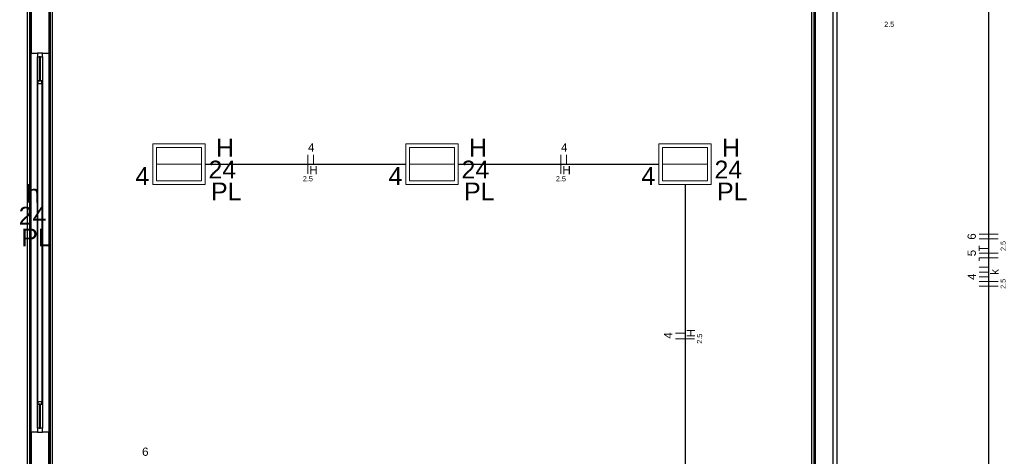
# Model space of a CAD drawing. Header units: millimetres. Extents: x -35 to 343, y 0 to 93.
# Tile 8 of 128: x -27 to -16, y 33 to 38. Entities that reach past the tile are written whole.
import ezdxf

# ---------------------------------------------------------------- set-up
doc = ezdxf.new("R2010")
doc.units = ezdxf.units.MM
for name, color, linetype, lineweight in [('EL-Condutos', 3, 'Continuous', 30), ('EL-Fios', 1, 'Continuous', 20), ('EL-Textos fios', 1, 'Continuous', 20), ('EL-Textos pontos', 2, 'Continuous', 20), ('P-SIMBOL', 3, 'Continuous', 20)]:
    doc.layers.add(name, color=color, linetype=linetype, lineweight=lineweight)
doc.styles.add('Arial', font='arial.ttf')

msp = doc.modelspace()

# ---------------------------------------------------------------- linework, layer by layer
at = {"color": 1}
for p, q in [((-26.64002, 61.29039), (-26.64002, 15.19739)), ((-26.61302, 15.22339), (-26.61302, 61.29039)), ((-26.60002, 15.23739), (-26.60002, 61.29039)), ((-18.10702, 40.27039), (-18.10702, 28.15039)), ((-26.60002, 38.17039), (-26.60002, 37.43739)), ((-26.41302, 38.17039), (-26.41302, 37.43739)), ((-26.40002, 38.15739), (-26.40002, 26.90339)), ((-26.37302, 26.93039), (-26.37302, 38.13039)), ((-18.37302, 38.13039), (-18.37302, 28.15739)), ((-18.34702, 28.15739), (-18.34702, 38.15739)), ((-18.33302, 32.70339), (-18.33302, 38.17039)), ((-18.14702, 32.70339), (-18.14702, 38.17039)), ((-26.60002, 37.43739), (-26.53302, 37.43739)), ((-26.48002, 37.43739), (-26.53302, 37.43739)), ((-26.53302, 37.43739), (-26.53302, 37.39739)), ((-26.53302, 37.39739), (-26.48002, 37.39739)), ((-26.53302, 33.47739), (-26.53302, 37.39739)), ((-26.50002, 37.39739), (-26.51302, 37.39739)), ((-26.51302, 37.39739), (-26.51302, 37.14339)), ((-26.50002, 37.14339), (-26.50002, 37.39739)), ((-26.48002, 37.43739), (-26.41302, 37.43739)), ((-26.48002, 37.39739), (-26.48002, 37.43739)), ((-26.48002, 37.39739), (-26.48002, 33.47739)), ((-26.41302, 37.43739), (-26.41302, 27.62339)), ((-26.48702, 37.14339), (-26.52702, 37.14339)), ((-26.52702, 37.14339), (-26.52702, 37.11739)), ((-26.52702, 37.11739), (-26.48702, 37.11739)), ((-26.52702, 33.75739), (-26.52702, 37.11739)), ((-26.51302, 37.14339), (-26.50002, 37.14339)), ((-26.48702, 37.11739), (-26.48702, 37.14339)), ((-26.48702, 37.11739), (-26.48702, 33.75739)), ((-26.48702, 33.75739), (-26.52702, 33.75739)), ((-26.52702, 33.75739), (-26.52702, 33.73039)), ((-26.52702, 33.73039), (-26.48702, 33.73039)), ((-26.50002, 33.73039), (-26.51302, 33.73039)), ((-26.51302, 33.73039), (-26.51302, 33.47739)), ((-26.50002, 33.47739), (-26.50002, 33.73039)), ((-26.48702, 33.73039), (-26.48702, 33.75739)), ((-26.53302, 33.43739), (-26.60002, 33.43739)), ((-26.60002, 33.43739), (-26.60002, 32.70339)), ((-26.48002, 33.47739), (-26.53302, 33.47739)), ((-26.53302, 33.47739), (-26.53302, 33.43739)), ((-26.53302, 33.43739), (-26.48002, 33.43739)), ((-26.51302, 33.47739), (-26.50002, 33.47739)), ((-26.48002, 33.43739), (-26.48002, 33.47739)), ((-26.41302, 33.43739), (-26.48002, 33.43739)), ((-26.41302, 32.70339), (-26.41302, 33.43739))]:
    msp.add_line(p, q, dxfattribs=at)
at = {"layer": 'EL-Condutos', "linetype": 'Continuous'}
for points in [[(-16.50702, 38.02873), (-16.50702, 37.73719), (-16.50702, 37.46353), (-16.50702, 37.20646), (-16.50702, 36.96471), (-16.50702, 36.737), (-16.50702, 36.52206), (-16.50702, 36.3186), (-16.50702, 36.12536), (-16.50702, 35.94105), (-16.50702, 35.76441), (-16.50702, 35.59415), (-16.50702, 35.42899), (-16.50702, 35.26766), (-16.50702, 35.10889), (-16.50702, 34.95139), (-16.50702, 34.79389), (-16.50702, 34.63512), (-16.50702, 34.47379), (-16.50702, 34.30864), (-16.50702, 34.13837), (-16.50702, 33.96173), (-16.50702, 33.77742), (-16.50702, 33.58418), (-16.50702, 33.38073), (-16.50702, 33.16579), (-16.50702, 32.93808), (-16.50702, 32.69633), (-16.50702, 32.43926), (-16.50702, 32.16559), (-16.50702, 31.87405)], [(-24.76337, 36.26339), (-24.66823, 36.26339), (-24.57821, 36.26339), (-24.49293, 36.26339), (-24.41203, 36.26339), (-24.33515, 36.26339), (-24.26192, 36.26339), (-24.19198, 36.26339), (-24.12496, 36.26339), (-24.06049, 36.26339), (-23.99821, 36.26339), (-23.93776, 36.26339), (-23.87877, 36.26339), (-23.82087, 36.26339), (-23.7637, 36.26339), (-23.70689, 36.26339), (-23.65008, 36.26339), (-23.5929, 36.26339), (-23.53499, 36.26339), (-23.47598, 36.26339), (-23.41551, 36.26339), (-23.35321, 36.26339), (-23.28871, 36.26339), (-23.22165, 36.26339), (-23.15167, 36.26339), (-23.07839, 36.26339), (-23.00146, 36.26339), (-22.92051, 36.26339), (-22.83517, 36.26339), (-22.74507, 36.26339), (-22.64986, 36.26339)], [(-22.09638, 36.26339), (-22.00123, 36.26339), (-21.91121, 36.26339), (-21.82593, 36.26339), (-21.74504, 36.26339), (-21.66816, 36.26339), (-21.59493, 36.26339), (-21.525, 36.26339), (-21.45798, 36.26339), (-21.39352, 36.26339), (-21.33126, 36.26339), (-21.27082, 36.26339), (-21.21184, 36.26339), (-21.15396, 36.26339), (-21.0968, 36.26339), (-21.04002, 36.26339), (-20.98323, 36.26339), (-20.92608, 36.26339), (-20.86819, 36.26339), (-20.80921, 36.26339), (-20.74877, 36.26339), (-20.68651, 36.26339), (-20.62205, 36.26339), (-20.55503, 36.26339), (-20.4851, 36.26339), (-20.41187, 36.26339), (-20.335, 36.26339), (-20.2541, 36.26339), (-20.16882, 36.26339), (-20.0788, 36.26339), (-19.98366, 36.26339)], [(-19.70702, 36.04819), (-19.70702, 35.89444), (-19.70702, 35.74973), (-19.70702, 35.61341), (-19.70702, 35.48484), (-19.70702, 35.36338), (-19.70702, 35.24837), (-19.70702, 35.13917), (-19.70702, 35.03514), (-19.70702, 34.93562), (-19.70702, 34.83998), (-19.70702, 34.74757), (-19.70702, 34.65774), (-19.70702, 34.56984), (-19.70702, 34.48323), (-19.70702, 34.39727), (-19.70702, 34.3113), (-19.70702, 34.22468), (-19.70702, 34.13677), (-19.70702, 34.04692), (-19.70702, 33.95448), (-19.70702, 33.85881), (-19.70702, 33.75926), (-19.70702, 33.65518), (-19.70702, 33.54594), (-19.70702, 33.43087), (-19.70702, 33.30935), (-19.70702, 33.18072), (-19.70702, 33.04433), (-19.70702, 32.89954), (-19.70702, 32.74571)]]:
    msp.add_spline(points, degree=3, dxfattribs=at)
at = {"layer": 'EL-Fios'}
for p, q in [((-23.68202, 36.16339), (-23.68202, 36.36339)), ((-23.62202, 36.26339), (-23.62202, 36.36339)), ((-21.01502, 36.16339), (-21.01502, 36.36339)), ((-20.95502, 36.26339), (-20.95502, 36.36339)), ((-16.40702, 35.52639), (-16.60702, 35.52639)), ((-16.40702, 35.47639), (-16.60702, 35.47639)), ((-16.60702, 35.34939), (-16.60702, 35.40339)), ((-16.50702, 35.37639), (-16.60702, 35.37639)), ((-16.40702, 35.32639), (-16.60702, 35.32639)), ((-16.40702, 35.27639), (-16.60702, 35.27639)), ((-16.60702, 35.24339), (-16.60702, 35.27639)), ((-16.50702, 35.17639), (-16.60702, 35.17639)), ((-16.50702, 35.12639), (-16.60702, 35.12639)), ((-16.50702, 35.07639), (-16.60702, 35.07639)), ((-16.40702, 35.02639), (-16.60702, 35.02639)), ((-16.40702, 34.97639), (-16.60702, 34.97639)), ((-19.70702, 34.48139), (-19.80702, 34.48139)), ((-19.60702, 34.42239), (-19.80702, 34.42239))]:
    msp.add_line(p, q, dxfattribs=at)
at = {"layer": 'P-SIMBOL'}
for p, q in [((-25.31502, 36.47839), (-24.76502, 36.47839)), ((-25.31502, 36.47839), (-25.31502, 36.04839)), ((-25.27702, 36.44039), (-24.80302, 36.44039)), ((-25.27702, 36.44039), (-24.80302, 36.44039)), ((-25.27702, 36.44039), (-25.27702, 36.08739)), ((-24.80302, 36.44039), (-24.80302, 36.08739)), ((-24.76502, 36.47839), (-24.76502, 36.04839)), ((-22.64902, 36.47839), (-22.09802, 36.47839)), ((-22.64902, 36.47839), (-22.64902, 36.04839)), ((-22.61002, 36.44039), (-22.13602, 36.44039)), ((-22.61002, 36.44039), (-22.13602, 36.44039)), ((-22.61002, 36.44039), (-22.61002, 36.08739)), ((-22.13602, 36.44039), (-22.13602, 36.08739)), ((-22.09802, 36.47839), (-22.09802, 36.04839)), ((-19.98202, 36.47839), (-19.43102, 36.47839)), ((-19.98202, 36.47839), (-19.98202, 36.04839)), ((-19.94402, 36.44039), (-19.47002, 36.44039)), ((-19.94402, 36.44039), (-19.47002, 36.44039)), ((-19.94402, 36.44039), (-19.94402, 36.08739)), ((-19.47002, 36.44039), (-19.47002, 36.08739)), ((-19.43102, 36.47839), (-19.43102, 36.04839)), ((-25.27702, 36.26339), (-24.80302, 36.26339)), ((-22.61002, 36.26339), (-22.13602, 36.26339)), ((-19.94402, 36.26339), (-19.47002, 36.26339)), ((-25.31502, 36.04839), (-24.76502, 36.04839)), ((-25.27702, 36.08739), (-24.80302, 36.08739)), ((-22.64902, 36.04839), (-22.09802, 36.04839)), ((-22.61002, 36.08739), (-22.13602, 36.08739)), ((-19.98202, 36.04839), (-19.43102, 36.04839)), ((-19.94402, 36.08739), (-19.47002, 36.08739))]:
    msp.add_line(p, q, dxfattribs=at)

# ---------------------------------------------------------------- texts
at = {"layer": 'EL-Textos fios', "attachment_point": 8, "line_spacing_factor": 0.798, "style": 'Arial'}
for s, insert, char_height, width in [('2.5', (-17.55502, 37.71325), 0.054127, 0.1948561), ('4', (-23.64702, 36.39813), 0.08707, 0.104488), ('4', (-20.98002, 36.39813), 0.08707, 0.104488), ('H', (-23.62202, 36.15913), 0.08707, 0.104488), ('H', (-20.95502, 36.15913), 0.08707, 0.104488), ('2.5', (-23.68202, 36.08325), 0.054127, 0.1948561), ('2.5', (-21.01502, 36.08325), 0.054127, 0.1948561), ('6', (-25.39602, 33.18513), 0.08707, 0.104488)]:
    msp.add_mtext(s, dxfattribs=dict(at, insert=insert, char_height=char_height, width=width))
at = {"layer": 'EL-Textos fios', "attachment_point": 8, "rotation": 90.00021, "line_spacing_factor": 0.798, "style": 'Arial'}
for s, insert, char_height, width in [('6', (-16.64075, 35.50139), 0.08707, 0.104488), ('2.5', (-16.32588, 35.40139), 0.054127, 0.1948561), ('5', (-16.64075, 35.32639), 0.08707, 0.104488), ('4', (-16.64075, 35.07639), 0.08707, 0.104488), ('k', (-16.40175, 35.12639), 0.08707, 0.104488), ('2.5', (-16.32588, 35.00139), 0.054127, 0.1948561), ('4', (-19.84075, 34.45639), 0.08707, 0.104488), ('H', (-19.60175, 34.48139), 0.08707, 0.104488), ('2.5', (-19.52588, 34.42239), 0.054127, 0.1948561)]:
    msp.add_mtext(s, dxfattribs=dict(at, insert=insert, char_height=char_height, width=width))
at = {"layer": 'EL-Textos pontos', "attachment_point": 7, "line_spacing_factor": 0.798, "style": 'Arial'}
for s, insert, char_height, width in [('H', (-24.65002, 36.34552), 0.18827, 0.2259204), ('H', (-21.98402, 36.34552), 0.18827, 0.2259204), ('H', (-19.31702, 36.34552), 0.18827, 0.2259204), ('24', (-24.73002, 36.11352), 0.188267, 0.4518408), ('24', (-22.06302, 36.11352), 0.188267, 0.4518408), ('24', (-19.39702, 36.11352), 0.188267, 0.4518408), ('4', (-25.50002, 36.04552), 0.18827, 0.2259204), ('4', (-22.83302, 36.04552), 0.18827, 0.2259204), ('4', (-20.16702, 36.04552), 0.18827, 0.2259204), ('h', (-26.65102, 35.85852), 0.18827, 0.2259204), ('PL', (-24.70302, 35.88252), 0.188267, 0.4518408), ('PL', (-22.03602, 35.88252), 0.188267, 0.4518408), ('PL', (-19.37002, 35.88252), 0.188267, 0.4518408), ('24', (-26.73002, 35.62652), 0.188267, 0.4518408), ('PL', (-26.70302, 35.39652), 0.188267, 0.4518408)]:
    msp.add_mtext(s, dxfattribs=dict(at, insert=insert, char_height=char_height, width=width))

doc.saveas('drawing.dxf')
